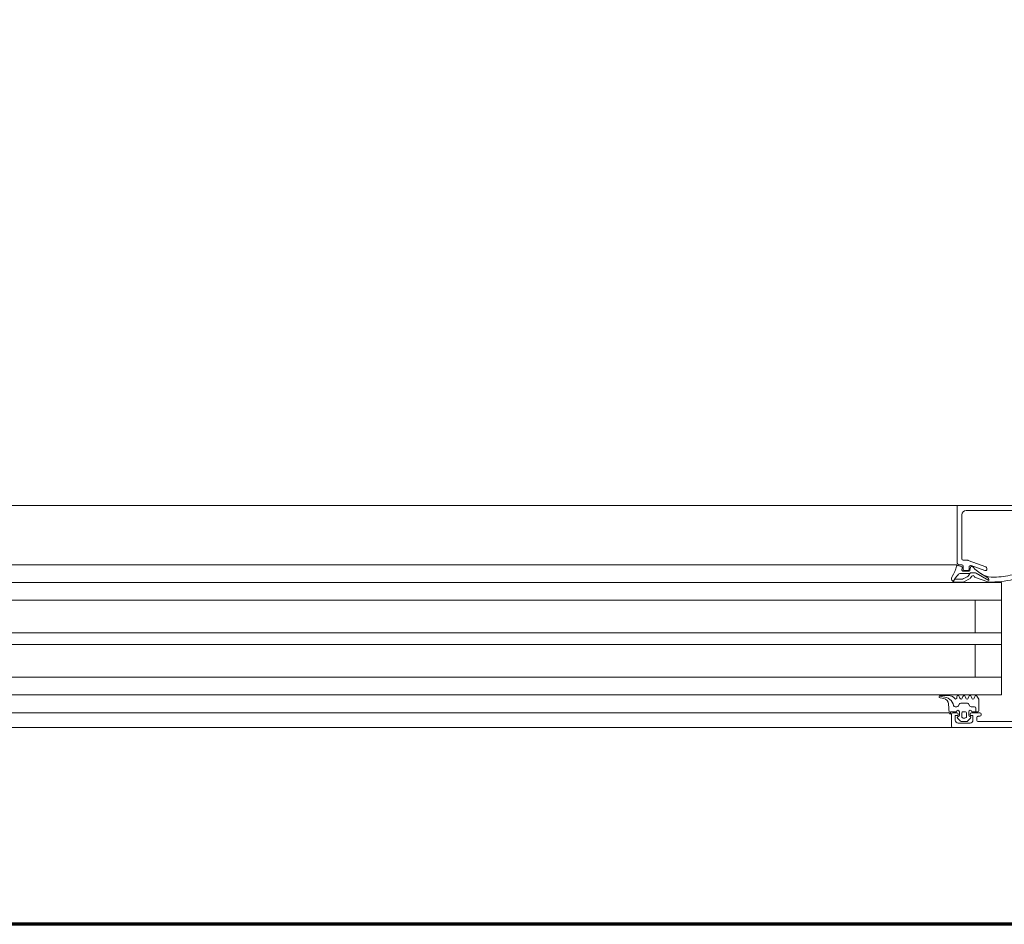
# Model space of a CAD drawing. Header units: centimetres. Extents: x -1631 to 21770, y -8842 to 3590.
# Tile 45 of 150: x 441 to 475, y 1006 to 1036. Entities that reach past the tile are written whole.
import ezdxf

# ---------------------------------------------------------------- set-up
doc = ezdxf.new("R2010")
doc.units = ezdxf.units.CM
doc.linetypes.add('Dash', pattern=[60, 30, -30])
doc.linetypes.add('Długa kreska', pattern=[142.875, 95.25, -47.625])
for name, color, linetype, lineweight in [('A-DETL', 90, 'Continuous', 9), ('A-DETL-GENF', 92, 'Continuous', 9), ('A-DOOR', 31, 'Continuous', 13), ('A-DOOR-HDLN', 31, 'Dash', 9)]:
    doc.layers.add(name, color=color, linetype=linetype, lineweight=lineweight)

# ---------------------------------------------------------------- blocks, each defined once
blk = doc.blocks.new('Schueco_FWS_ADS-75-SimplySmart_inw_Family-02 - FWS SI insert unit 90-2368450-5_piętro III __10_50 m_ - stan projektowany')
at = {"layer": 'A-DETL-GENF'}
for p, q in [((74.6, 0.9), (-74.6, 0.9)), ((-54.5, 0.4), (7.65, 0.4)), ((-54.5, -0.2), (7.65, -0.2)), ((-54.5, -0.8), (7.65, -0.8)), ((-54.5, -1.9), (7.65, -1.9)), ((-54.5, -2.3), (7.65, -2.3)), ((-54.5, -3.4), (7.65, -3.4)), ((-54.5, -4), (7.65, -4)), ((7.65, -4.6), (-59.08, -4.6)), ((-75.5, -6.6), (75.5, -6.6))]:
    blk.add_line(p, q, dxfattribs=at)
at = {"layer": 'A-DOOR'}
for p, q in [((-58.95, 0.9), (-67.55, 0.9)), ((-61.81, 0.7), (-59.81, 0.7)), ((-59.447, 0.685), (-59.551, 0.581)), ((-59.53, 0.75), (-59.13, 0.75)), ((-59.248, 0.7), (-59.412, 0.7)), ((-59.109, 0.581), (-59.213, 0.685)), ((-58.95, 0.9), (-53.75, 0.9)), ((-58.9, 0.45), (-58.9, 0.85)), ((-59.91, 0.47), (-59.91, 0.45)), ((-59.81, 0.52), (-59.86, 0.52)), ((-59.86, 0.4), (-59.58, 0.4)), ((-59.59, 0.37), (-59.8, 0.37)), ((-59.76, 0.65), (-59.76, 0.57)), ((-59.728, 0.37), (-59.728, 0.25)), ((-59.53, 0.53), (-59.52, 0.53)), ((-59.49, 0.5), (-59.49, 0.37)), ((-59.41, 0.42), (-59.41, 0.53)), ((-59.36, 0.58), (-59.3, 0.58)), ((-59.3, 0.37), (-59.36, 0.37)), ((-59.25, 0.53), (-59.25, 0.42)), ((-59.17, 0.37), (-59.17, 0.5)), ((-59.14, 0.53), (-59.13, 0.53)), ((-59.08, 0.4), (-58.95, 0.4)), ((-58.803, 0.103), (-58.83, 0.41)), ((-58.828, 0.4), (-53.75, 0.4)), ((-59.678, 0.2), (-59.567, 0.2)), ((-59.523, 0.175), (-59.483, 0.105)), ((-59.44, 0.08), (-59.216, 0.08)), ((-59.173, 0.105), (-59.132, 0.175)), ((-59.089, 0.2), (-59.024, 0.2)), ((-59.691, -0.15), (-59.669, -0.09)), ((-59.591, -0.09), (-59.569, -0.15)), ((-59.491, -0.15), (-59.469, -0.09)), ((-59.391, -0.09), (-59.369, -0.15)), ((-59.291, -0.15), (-59.269, -0.09)), ((-59.191, -0.09), (-59.169, -0.15)), ((-59.09, -0.14), (-59.09, -0.1)), ((-58.791, -0.18), (-58.524, -0.18)), ((-58.516, -0.101), (-58.642, -0.076)), ((-58.526, -0.158), (-58.499, -0.172)), ((-53.75, -0.8), (-60.6, -0.8)), ((-53.75, -3.4), (-60.6, -3.4)), ((-59.146, -3.4), (-53.75, -3.4)), ((-59.738, -4.315), (-60.167, -4.063)), ((-60.136, -4.153), (-59.897, -4.297)), ((-59.72, -4.163), (-60.134, -4.021)), ((-59.55, -4.155), (-59.59, -4.21)), ((-59.344, -4.03), (-59.511, -4.121)), ((-59.316, -4.129), (-59.434, -4.193)), ((-59.022, -4.015), (-59.287, -4.015)), ((-59.01, -4.108), (-59.234, -4.108)), ((-59.04, -4.161), (-58.966, -4.031)), ((-60.1, -4.45), (-60.1, -4.482)), ((-60.067, -4.529), (-59.468, -4.747)), ((-59.567, -4.573), (-60.033, -4.403)), ((-59.59, -4.329), (-59.687, -4.329)), ((-59.599, -4.54), (-59.572, -4.54)), ((-59.542, -4.514), (-59.529, -4.411)), ((-59.5, -4.45), (-59.5, -4.526)), ((-59.499, -4.385), (-59.289, -4.385)), ((-59.35, -4.4), (-59.45, -4.4)), ((-59.3, -4.55), (-59.3, -4.45)), ((-59.259, -4.419), (-59.27, -4.509)), ((-59.15, -4.6), (-59.25, -4.6)), ((-59.246, -4.542), (-59.107, -4.569)), ((-59.451, -4.75), (-59.3, -4.75)), ((-59.25, -4.8), (-59.25, -6.28)), ((-59.4, -6.43), (-61.71, -6.43)), ((-59.25, -6.6), (-53.75, -6.6))]:
    blk.add_line(p, q, dxfattribs=at)
at = {"layer": 'A-DOOR', "flags": 128}
for points in [[(-59.83, 0.34), (-59.83, -0.06), (-59.765, -0.16)], [(-59.53, 0.45), (-59.53, 0.5), (-59.63, 0.5), (-59.63, 0.65)], [(-59.03, 0.65), (-59.03, 0.5), (-59.13, 0.5), (-59.13, 0.45)], [(-58.87, 0.45), (-58.87, 0.37), (-59.07, 0.37)], [(-53.75, -4), (-60.6, -4), (-60.6, -0.2), (-53.75, -0.2)], [(-59.7, -0.8), (-59.7, -1.9), (-60.6, -1.9), (-53.75, -1.9)], [(-59.7, -3.4), (-59.7, -2.3), (-60.6, -2.3), (-53.75, -2.3)], [(-59.489, -4.241), (-59.527, -4.303), (-59.191, -4.303)], [(-61.95, -6.48), (-62.05, -6.48), (-62.05, -6.6), (-59.1, -6.6), (-59.1, -4.65)]]:
    blk.add_lwpolyline(points, dxfattribs=at)
at = {"layer": 'A-DOOR'}
for centre, radius, start, end in [((-59.81, 0.65), 0.05, 360, 90), ((-59.53, 0.65), 0.1, 90, 180), ((-59.412, 0.65), 0.05, 90, 135.0277), ((-59.248, 0.65), 0.05, 44.9798, 90), ((-59.13, 0.65), 0.1, 360, 90), ((-58.95, 0.85), 0.05, 360, 90), ((-59.86, 0.47), 0.05, 90, 180), ((-59.86, 0.45), 0.05, 180, 270), ((-59.8, 0.34), 0.03, 90, 180), ((-59.81, 0.57), 0.05, 270, 0), ((-59.54, 0.37), 0.05, 180.0006, 0.0006), ((-59.58, 0.45), 0.05, 270, 360), ((-59.53, 0.56), 0.03, 134.9981, 270.0001), ((-59.52, 0.5), 0.03, 0, 90), ((-59.36, 0.53), 0.05, 89.9979, 180.0021), ((-59.36, 0.42), 0.05, 179.9989, 270.0011), ((-59.3, 0.53), 0.05, 359.9979, 90.0021), ((-59.3, 0.42), 0.05, 269.9989, 0.0011), ((-59.14, 0.5), 0.03, 90, 180), ((-59.12, 0.37), 0.05, 180, 360), ((-59.13, 0.56), 0.03, 270.0055, 44.9966), ((-59.08, 0.45), 0.05, 180, 270), ((-58.95, 0.45), 0.05, 270, 360), ((-58.87, 0.41), 0.04, 0.0006, 89.9999), ((-59.678, 0.25), 0.05, 180, 270), ((-59.567, 0.15), 0.05, 30, 90), ((-59.44, 0.13), 0.05, 210, 270), ((-59.216, 0.13), 0.05, 270, 330), ((-59.089, 0.15), 0.05, 90, 150), ((-59.024, 0.15), 0.05, 12.1266, 90), ((-58.603, 0.244), 0.381, 192.6599, 268.1005), ((-58.604, 0.12), 0.2, 185.0082, 258.9975), ((-59.73, -0.14), 0.04, 209.9997, 345.0005), ((-59.63, -0.1), 0.04, 15.0002, 164.9998), ((-59.53, -0.14), 0.04, 194.9996, 345.0004), ((-59.43, -0.1), 0.04, 15.0002, 164.9998), ((-59.33, -0.14), 0.04, 194.9996, 345.0004), ((-59.23, -0.1), 0.04, 15.0002, 164.9998), ((-59.13, -0.14), 0.04, 194.9997, 0.0002), ((-59.05, -0.1), 0.04, 40.3208, 180), ((-58.791, 0.12), 0.3, 220.3198, 270.0013), ((-58.649, -0.478), 0.343, 68.9463, 84.3989), ((-58.524, -0.14), 0.04, 269.9191, 78.9894), ((-60.267, -7.009), 2.994, 87.8817, 104.2277), ((-60.268, -7.009), 2.834, 91.5223, 104.2144), ((-60.322, -4.975), 0.8, 63.6139, 91.5286), ((-60.097, -4.089), 0.075, 159.9851, 238.8937), ((-60.16, -4.097), 0.08, 70.9899, 87.8894), ((-60.491, -5.282), 1.15, 40.8482, 62.8303), ((-59.687, -4.229), 0.1, 239.6164, 270), ((-59.746, -4.239), 0.08, 26.9556, 70.9899), ((-59.63, -4.18), 0.05, 206.9556, 323.6334), ((-59.584, -4.253), 0.0764, 265.7355, 330.0671), ((-59.453, -4.226), 0.12, 118.6334, 143.6334), ((-59.353, -4.342), 0.17, 118.5366, 143.5366), ((-59.287, -4.135), 0.12, 89.9961, 118.6334), ((-59.234, -4.278), 0.17, 89.9272, 118.5366), ((-59.191, -4.243), 0.06, 270, 326.6979), ((-57.763, -5.398), 1.777, 136.2734, 140.8645), ((-58.14, -4.734), 0.95, 145.949, 168.5732), ((-59.075, -4.141), 0.04, 314.9639, 330.3746), ((-59.026, -4.135), 0.12, 325.949, 88.0077), ((-60.05, -4.45), 0.05, 70, 180), ((-60.05, -4.482), 0.05, 180, 250), ((-59.599, -4.51), 0.03, 220.8482, 270), ((-59.572, -4.51), 0.03, 270, 352.9436), ((-59.55, -4.526), 0.05, 250, 0), ((-59.499, -4.415), 0.03, 90, 172.9436), ((-59.45, -4.45), 0.05, 90, 180), ((-59.35, -4.45), 0.05, 0, 90), ((-59.25, -4.55), 0.05, 180, 270), ((-59.289, -4.415), 0.03, 352.7923, 90), ((-59.24, -4.513), 0.03, 171.882, 259.0059), ((-59.15, -4.65), 0.05, 0, 90), ((-59.1, -4.54), 0.03, 257.6435, 348.5732), ((-59.451, -4.7), 0.05, 250, 270), ((-59.3, -4.8), 0.05, 0, 90), ((-59.4, -6.28), 0.15, 270, 360)]:
    blk.add_arc(centre, radius, start, end, dxfattribs=at)
at = {"layer": 'A-DOOR-HDLN'}
blk.add_arc((-72.3, -7.6), 93.95, 270, 0, dxfattribs=at)

msp = doc.modelspace()

# ---------------------------------------------------------------- linework, layer by layer
at = {"layer": 'A-DETL', "linetype": 'Długa kreska', "lineweight": 70}
msp.add_line((1235.377, 1005.826), (294.377, 1005.826), dxfattribs=at)

# ---------------------------------------------------------------- block references
at = {"layer": 'A-DOOR', "rotation": 180}
msp.add_blockref('Schueco_FWS_ADS-75-SimplySmart_inw_Family-02 - FWS SI insert unit 90-2368450-5_piętro III __10_50 m_ - stan projektowany', (413.877, 1013.376), dxfattribs=at)

doc.saveas('drawing.dxf')
